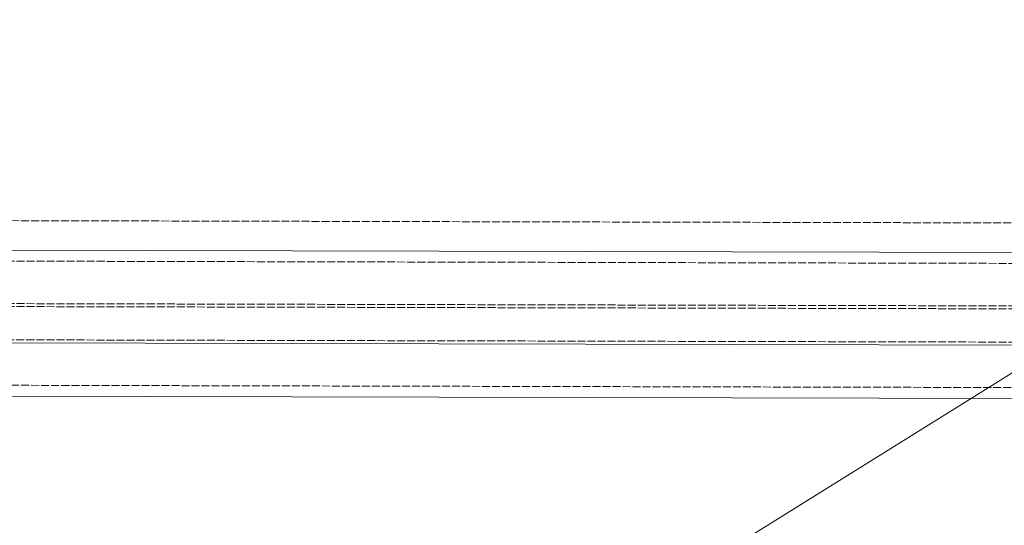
# Model space of a CAD drawing. Header units: millimetres. Extents: x -15129 to 9171, y -18789 to 5877.
# Tile 40 of 256: x -9030 to -8662, y -16769 to -16580. Entities that reach past the tile are written whole.
import ezdxf

# ---------------------------------------------------------------- set-up
doc = ezdxf.new("R2010")
doc.units = ezdxf.units.MM
doc.linetypes.add('ACAD_ISO02W100', pattern=[15, 12, -3])
for name, color, linetype in [('AS_Belki', 145, 'Continuous'), ('AS_DIM_ON', 7, 'Continuous'), ('AS_Sciany betonowe', 252, 'Continuous')]:
    doc.layers.add(name, color=color, linetype=linetype)

msp = doc.modelspace()

# ---------------------------------------------------------------- linework, layer by layer
at = {"layer": 'AS_Belki', "color": 145, "linetype": 'Continuous', "lineweight": 13, "ltscale": 0.25}
for p, q in [((-8338.4, -16667.77), (-9235.77, -16665.74)), ((-8338.48, -16702.41), (-9235.85, -16700.38)), ((-9222.59, -16720.41), (-8351.82, -16722.38))]:
    msp.add_line(p, q, dxfattribs=at)
at = {"layer": 'AS_Belki', "color": 84, "linetype": 'ACAD_ISO02W100', "lineweight": 13, "ltscale": 0.25}
for p, q in [((-8338.41, -16671.87), (-9235.78, -16669.84)), ((-8338.45, -16688.87), (-9235.82, -16686.84)), ((-8338.45, -16687.77), (-9235.81, -16685.74)), ((-8338.48, -16701.31), (-9235.84, -16699.28)), ((-9235.88, -16716.28), (-8338.51, -16718.31))]:
    msp.add_line(p, q, dxfattribs=at)
at = {"layer": 'AS_DIM_ON', "color": 7, "lineweight": 13}
msp.add_line((-8446.56, -16580), (-9611.94, -17305.31), dxfattribs=at)
at = {"layer": 'AS_Sciany betonowe', "color": 145, "linetype": 'ACAD_ISO02W100', "lineweight": 13, "ltscale": 0.25}
msp.add_line((-9115.96, -16654.98), (-8458.16, -16656.46), dxfattribs=at)

doc.saveas('drawing.dxf')
